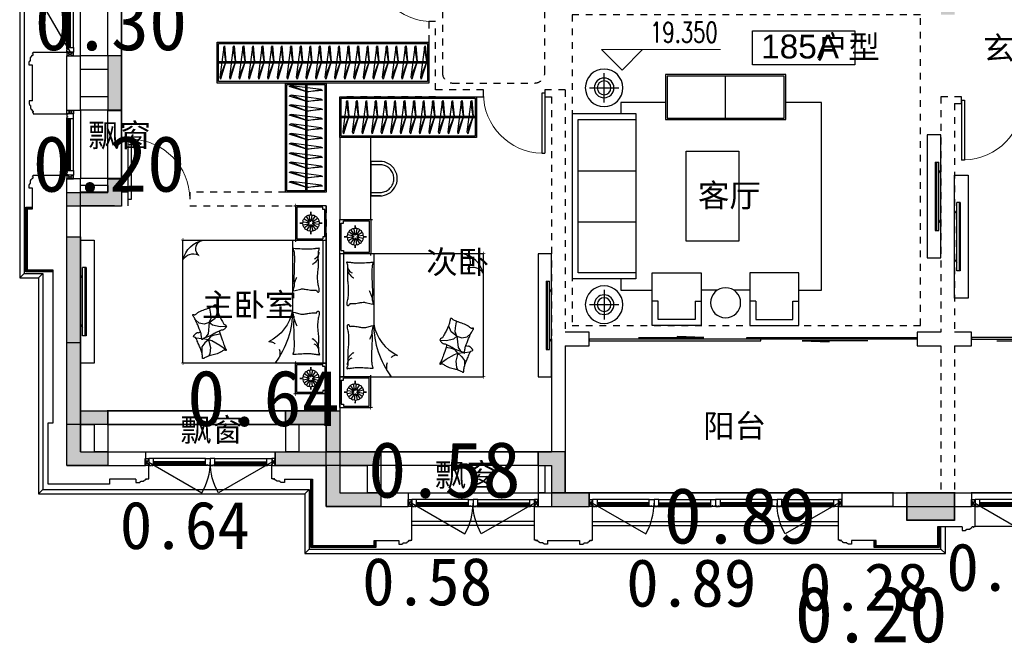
# Model space of a CAD drawing. Header units: millimetres. Extents: x 296296 to 297283, y 219875 to 220035.
# Tile 218 of 256: x 297155 to 297170, y 220001 to 220010. Entities that reach past the tile are written whole.
import ezdxf

# ---------------------------------------------------------------- set-up
doc = ezdxf.new("R2010")
doc.units = ezdxf.units.MM
for name, pattern in [('185洋房-边套（报建版）-旧规$0$DASH', [0.35, 0.25, -0.1]), ('185洋房-边套（报建版）-旧规$0$洋房户型$0$_DASH', [0.6, 0.4, -0.2]), ('185洋房-边套（报建版）-旧规$0$洋房户型$0$CONTINOUS', [0]), ('185洋房-边套（报建版）-旧规$0$洋房户型$0$XU-140-SF-N1$0$DASH', [0.35, 0.25, -0.1]), ('CONTINOUS', [0])]:
    doc.linetypes.add(name, pattern=pattern)
doc.layers.add('$面积结果', color=7, linetype='Continuous')
for name, color, linetype, lineweight in [('A-注-房间名称.....ANNO-ROOM', 251, 'Continuous', 0), ('A-注-标高.........ANNO-HIGH', 251, 'Continuous', 0), ('面校面积', 1, 'CONTINOUS', 0), ('面积-基底-基底-1', 11, 'Continuous', 0)]:
    doc.layers.add(name, color=color, linetype=linetype, lineweight=lineweight)
doc.styles.add('_TCH_DIM', font='SIMPLEX', dxfattribs={"bigfont": 'GBCBIG'})
doc.styles.add('dw', font='simhei.ttf')
doc.styles.get("Standard").update_dxf_attribs({"font": 'arial.ttf'})

# ---------------------------------------------------------------- blocks, each defined once
blk = doc.blocks.new('wy53eu64i765i57i78i')
for points in [[(950475, 185258), (950675, 185258), (950675, 186058), (950475, 186058)], [(949875, 183858), (949875, 184058), (950475, 184058), (950475, 184258), (950675, 184258), (950675, 183858)], [(950075, 181858), (950075, 180858), (950475, 180858), (950475, 180658), (949875, 180658), (949875, 181858)], [(953675, 180058), (954475, 180058), (954475, 180258), (953875, 180258), (953875, 180858), (953075, 180858), (953075, 180658), (953675, 180658)], [(956775, 180258), (956775, 180058), (956975, 180058), (956975, 179458), (957525, 179458), (957525, 179658), (957175, 179658), (957175, 180258)]]:
    blk.add_hatch(color=253).paths.add_polyline_path(points)
blk.add_hatch(color=253).paths.add_polyline_path([(962175, 179658), (962175, 179258), (962875, 179258), (962875, 179658)], flags=0)
at = {"color": 253}
for points in [[(950475, 185258), (950675, 185258), (950675, 186058), (950475, 186058)], [(949875, 183858), (949875, 184058), (950475, 184058), (950475, 184258), (950675, 184258), (950675, 183858)], [(950075, 181858), (950075, 180858), (950475, 180858), (950475, 180658), (949875, 180658), (949875, 181858)], [(954475, 180258), (954475, 180058), (953675, 180058), (953675, 180658), (953075, 180658), (953075, 180858), (953875, 180858), (953875, 180258), (954475, 180258)], [(956775, 180258), (956775, 180058), (956975, 180058), (956975, 179458), (957525, 179458), (957525, 179658), (957175, 179658), (957175, 180258)], [(962175, 179658), (962175, 179258), (962875, 179258), (962875, 179658), (962175, 179658)]]:
    blk.add_lwpolyline(points, close=True, dxfattribs=at)
blk = doc.blocks.new('sayea5yuteaytuytrauyt')
h = blk.add_hatch()
h.set_pattern_fill('钢筋混凝土', color=253, scale=100)
h.set_pattern_definition([(45, (0, 0), (-176.776695, 176.776695), []), (50, (0, 0), (717.26018, -62.75213), [75, -825]), (355, (0, 0), (-138.75133, 752.19213), [60, -660]), (100.4514, (59.8, -5.2), (578.5094, 689.43954), [63.7402, -701.1421]), (46.1842, (0, 200), (1067.24105, -165.519), [112.5, -1237.5]), (96.6356, (88.9, 186.2), (934.6627, 974.1179), [95.6103, -1051.713]), (351.1842, (0, 200), (934.662, 974.1186), [90, -990]), (21, (100, 150), (596.90705, -402.6189), [75, -825]), (326, (100, 150), (243.31533, 725.15005), [60, -660]), (71.4514, (149.74, 116.45), (840.22263, 322.5305), [63.7402, -701.1421]), (37.5, (0, 0), (12.159855, 332.893854), [0, -652, 0, -670, 0, -662.5]), (7.5, (0, 0), (263.06954, 394.41171), [0, -382, 0, -637, 0, -252.5]), (327.5, (-223, 0), (533.822436, -22.55487), [0, -250, 0, -780, 0, -1035]), (317.5, (-323, 0), (583.18617, 100.10498), [0, -325, 0, -518, 0, -735])])
h.paths.add_polyline_path([(1007425, 89058), (1007425, 87258), (1007175, 87258), (1007175, 89058)])
h.paths.add_polyline_path([(1021575, 89058), (1021575, 87258), (1021325, 87258), (1021325, 89058)])
h.paths.add_polyline_path([(989375, 89058), (989375, 87258), (989125, 87258), (989125, 89058)])
h.paths.add_polyline_path([(1039625, 89058), (1039625, 87258), (1039375, 87258), (1039375, 89058)])
h.paths.add_polyline_path([(1014475, 87858), (1014475, 84858), (1014275, 84858), (1014275, 87858)])
h.paths.add_polyline_path([(1044575, 92958), (1044575, 91158), (1044375, 91158), (1044375, 92758), (1044075, 92758), (1044075, 92958)])
h.paths.add_polyline_path([(984375, 92758), (984375, 91158), (984175, 91158), (984175, 92958), (984675, 92958), (984675, 92758)])
h.paths.add_polyline_path([(1027975, 92758), (1027975, 91258), (1027775, 91258), (1027775, 92958), (1028325, 92958), (1028325, 92758)])
h.paths.add_polyline_path([(1000975, 92958), (1000975, 91258), (1000775, 91258), (1000775, 92758), (1000425, 92758), (1000425, 92958)])
h.paths.add_polyline_path([(1033175, 92958), (1033175, 91258), (1032975, 91258), (1032975, 92758), (1032625, 92758), (1032625, 92958)])
h.paths.add_polyline_path([(995775, 92758), (995775, 91258), (995575, 91258), (995575, 92958), (996125, 92958), (996125, 92758)])
h.paths.add_polyline_path([(1014875, 80258), (1014875, 80058), (1014275, 80058), (1014275, 81858), (1014475, 81858), (1014475, 80258)])
h.paths.add_polyline_path([(1046675, 92358), (1046675, 90658), (1046475, 90658), (1046475, 92158), (1046025, 92158), (1046025, 92358)])
h.paths.add_polyline_path([(982275, 92158), (982275, 90658), (982075, 90658), (982075, 92358), (982725, 92358), (982725, 92158)])
h.paths.add_polyline_path([(1042875, 80058), (1042875, 79458), (1042075, 79458), (1042075, 79658), (1042675, 79658), (1042675, 80258), (1043625, 80258), (1043625, 80058)])
h.paths.add_polyline_path([(1010675, 80058), (1010675, 79458), (1009875, 79458), (1009875, 79658), (1010475, 79658), (1010475, 80258), (1011425, 80258), (1011425, 80058)])
h.paths.add_polyline_path([(1018875, 79658), (1018875, 79458), (1018075, 79458), (1018075, 80058), (1017325, 80058), (1017325, 80258), (1018275, 80258), (1018275, 79658)])
h.paths.add_polyline_path([(986675, 79658), (986675, 79458), (985875, 79458), (985875, 80058), (985125, 80058), (985125, 80258), (986075, 80258), (986075, 79658)])
h.paths.add_polyline_path([(1016575, 92758), (1016575, 91158), (1016375, 91158), (1016375, 92158), (1016075, 92158), (1016075, 92358), (1016375, 92358), (1016375, 92958), (1016875, 92958), (1016875, 92758)])
h.paths.add_polyline_path([(1012375, 92158), (1012375, 91158), (1012175, 91158), (1012175, 92758), (1011875, 92758), (1011875, 92958), (1012375, 92958), (1012375, 92358), (1012675, 92358), (1012675, 92158)])
h.paths.add_polyline_path([(1031700, 87258), (1031700, 86658), (1029250, 86658), (1029250, 87258), (1029450, 87258), (1029450, 86858), (1031500, 86858), (1031500, 87258)])
h.paths.add_polyline_path([(999500, 87258), (999500, 86658), (997050, 86658), (997050, 87258), (997250, 87258), (997250, 86858), (999300, 86858), (999300, 87258)])
h.paths.add_polyline_path([(1029450, 89158), (1029450, 88743), (1029250, 88743), (1029250, 89358), (1031700, 89358), (1031700, 88743), (1031500, 88743), (1031500, 89158)])
h.paths.add_polyline_path([(999500, 89358), (999500, 88743), (999300, 88743), (999300, 89158), (997250, 89158), (997250, 88743), (997050, 88743), (997050, 89358)])
h.paths.add_polyline_path([(1026175, 92958), (1026175, 90058), (1025975, 90058), (1025975, 92758), (1025575, 92758), (1025575, 92958)])
h.paths.add_polyline_path([(1002775, 92758), (1002775, 90058), (1002575, 90058), (1002575, 92958), (1003175, 92958), (1003175, 92758)])
h.paths.add_polyline_path([(993975, 92958), (993975, 90058), (993775, 90058), (993775, 92758), (993375, 92758), (993375, 92958)])
h.paths.add_polyline_path([(1034975, 92758), (1034975, 90058), (1034775, 90058), (1034775, 92958), (1035375, 92958), (1035375, 92758)])
h.paths.add_polyline_path([(1046675, 83408), (1046675, 80058), (1046075, 80058), (1046075, 80258), (1046475, 80258), (1046475, 83408)])
h.paths.add_polyline_path([(982675, 80258), (982675, 80058), (982075, 80058), (982075, 83408), (982275, 83408), (982275, 80258)])
h.paths.add_polyline_path([(1001675, 89358), (1001675, 86658), (1001475, 86658), (1001475, 89158), (1000775, 89158), (1000775, 89358)])
h.paths.add_polyline_path([(1027275, 89158), (1027275, 86658), (1027075, 86658), (1027075, 89358), (1027975, 89358), (1027975, 89158)])
h.paths.add_polyline_path([(995075, 89158), (995075, 86658), (994875, 86658), (994875, 89358), (995775, 89358), (995775, 89158)])
h.paths.add_polyline_path([(1033875, 89358), (1033875, 86658), (1033675, 86658), (1033675, 89158), (1032975, 89158), (1032975, 89358)])
h.paths.add_polyline_path([(989375, 92958), (989375, 92158), (988975, 92158), (988975, 92958)])
h.paths.add_polyline_path([(1007575, 92958), (1007575, 92158), (1007175, 92158), (1007175, 92958)])
h.paths.add_polyline_path([(995075, 79658), (995075, 79258), (994375, 79258), (994375, 79658)])
h.paths.add_polyline_path([(1002175, 79658), (1002175, 79258), (1001475, 79258), (1001475, 79658)])
h.paths.add_polyline_path([(1027275, 79658), (1027275, 79258), (1026575, 79258), (1026575, 79658)])
h.paths.add_polyline_path([(1034375, 79658), (1034375, 79258), (1033675, 79258), (1033675, 79658)])
h.paths.add_polyline_path([(1039775, 92958), (1039775, 92158), (1039375, 92158), (1039375, 92958)])
h.paths.add_polyline_path([(1021575, 92958), (1021575, 92158), (1021175, 92158), (1021175, 92958)])
at = {"color": 253}
for points in [[(982675, 80258), (982675, 80058), (982075, 80058), (982075, 83408), (982275, 83408), (982275, 80258), (982675, 80258)], [(986675, 79658), (986675, 79458), (985875, 79458), (985875, 80058), (985125, 80058), (985125, 80258), (986075, 80258), (986075, 79658), (986675, 79658)], [(995075, 79658), (995075, 79258), (994375, 79258), (994375, 79658), (995075, 79658)]]:
    blk.add_lwpolyline(points, close=True, dxfattribs=at)
blk = doc.blocks.new('4uyh5uj6kj67j75rykjtuk7tsik76ykj')
at = {"color": 253}
blk.add_lwpolyline([(817114, 428424), (818614, 428424), (818614, 427924), (817114, 427924)], close=True, dxfattribs=at)
for s, height, p in [('185A', 350, (817242, 428018)), ('户型', 337.6, (818059, 428018)), ('玄关', 337.6, (820494, 428000)), ('飘窗', 337.6, (807388, 426726)), ('客厅', 337.6, (816318, 425844)), ('次卧', 337.6, (812338, 424869)), ('主卧室', 337.6, (809055, 424241)), ('飘窗', 337.6, (808736, 422413)), ('阳台', 337.6, (816394, 422470)), ('飘窗', 337.6, (812463, 421753))]:
    blk.add_text(s, height=height, dxfattribs=at).set_placement(p)
blk = doc.blocks.new('185洋房-边套（报建版）-旧规$0$洋房户型$0$11A$C643C1FD2')
at = {"color": 253}
for points in [[(28, 343, -0.263368), (0, 361, -0.494818), (9, 380, -0.049225), (27, 382, -0.036831), (51, 380, -0.031893), (89, 372, 0.035782), (122, 365, 0.032941), (212, 359, 0.026564), (323, 365, 0.017905), (361, 370, -0.033397), (381, 373, -0.03204), (418, 372, 0.018442), (482, 369, 0.010837), (547, 370, 0.014624), (595, 373, 0.111249), (618, 380, -0.153708), (635, 384, -0.076444), (642, 382, -0.215512), (644, 380, -0.585858), (641, 377, 0.363489), (636, 375, 0.191716), (636, 363, -0.129675), (638, 346, -0.01735), (635, 330, 0.019326), (633, 315, 0.018818), (626, 246, 0.021828), (625, 187, 0.006204), (627, 153, 0.001963), (633, 46, 0.028341), (637, 10, -0.117014), (636, 1, -0.36606), (635, 0, -0.03973), (621, 3, -0.048309), (608, 8, 0.062981), (597, 12, 0.04058), (574, 16, 0.014345), (507, 18, 0.005484), (381, 17, 0.007153), (285, 14, 0.008762), (243, 12, -0.008153), (197, 9, -0.06251), (140, 13, 0.078669), (94, 15, 0.047825), (72, 10, -0.034494), (41, 3, -0.023571), (16, 0, -0.510228), (15, 1), (22, 31), (43, 114, 0.073041), (45, 133, 0.023305), (39, 194, 0.018299), (35, 217, -0.01097), (28, 255, -0.042281), (25, 290, -0.027201), (28, 343)], [(502, 369, 0.027842), (478, 358, 0.048685), (466, 350, 0.023666), (438, 326, 0.031223), (419, 305, 0.046801), (413, 297, 0.023191), (405, 281)], [(584, 375, 0.088153), (549, 371, 0.088153), (518, 356, 0.077547), (496, 334, 0.077547), (482, 307)], [(118, 16, 0.009729), (146, 25, 0.009729), (173, 35, 0.007971), (194, 44, 0.007971), (216, 54)]]:
    blk.add_lwpolyline(points, format="xyb", dxfattribs=at)
blk = doc.blocks.new('185洋房-边套（报建版）-旧规$0$洋房户型$0$11A$C5A527934')
at = {"color": 253}
for p, q in [((123, 492), (194, 399)), ((469, 493), (467, 400)), ((194, 399), (262, 281)), ((329, 269), (347, 321)), ((347, 321), (365, 401)), ((467, 400), (491, 290)), ((491, 290), (531, 243)), ((531, 243), (593, 327)), ((593, 327), (678, 361)), ((678, 361), (700, 358)), ((70, 248), (37, 230)), ((162, 260), (70, 248)), ((278, 232), (162, 260)), ((233, 175), (174, 132)), ((278, 232), (233, 175)), ((262, 281), (278, 232)), ((278, 232), (329, 269)), ((278, 232), (288, 147)), ((319, 194), (308, 186)), ((364, 226), (319, 194)), ((531, 243), (364, 226)), ((531, 243), (503, 169)), ((503, 169), (521, 95)), ((531, 243), (591, 268)), ((591, 268), (653, 265)), ((653, 265), (741, 250)), ((741, 250), (744, 244)), ((174, 132), (91, 132)), ((290, 134), (301, 49)), ((521, 95), (570, 39))]:
    blk.add_line(p, q, dxfattribs=at)
blk.add_lwpolyline([(405, 392, -0.025626), (395, 394, -0.0108), (278, 432, -0.00456), (199, 460, -0.01125), (168, 472, -0.069394), (151, 482, 0.079756), (136, 490, 0.106399), (123, 492, 0.328642), (119, 489, 0.299547), (121, 483, -0.189917), (126, 475, -0.033518), (127, 466, -0.075627), (127, 462, -0.053489), (124, 455, -0.017838), (113, 435, -0.038394), (98, 413, 0.059529), (88, 399, 0.035943), (79, 375, 0.011245), (56, 298, 0.006203), (47, 262, -0.010783), (41, 242, -0.019485), (37, 230, -0.005062), (19, 184, -0.101392), (4, 162, 0.223768), (0, 150, 0.25558), (3, 145, 0.081563), (17, 141, 0.071805), (32, 141, -0.069985), (48, 141, -0.03546), (102, 129, -0.029432), (164, 107, -0.001554), (194, 94, 0.00152), (224, 81, 0.004735), (256, 67, -0.00382), (296, 51, -0.296001), (315, 22, 0.649774), (335, 14, 0.02319), (339, 18, -0.0288), (342, 21, -0.005727), (348, 27, 0.004358), (356, 33, 0.027528), (371, 49, 0.046214), (379, 59, 0.194121), (381, 74, -0.133719), (382, 96, -0.005779), (389, 115, -0.008882)], format="xyb", dxfattribs=at)
blk.add_lwpolyline([(770, 299, 0.101392), (787, 321, -0.223768), (792, 332, -0.25558), (790, 337, -0.081563), (776, 342, -0.071805), (761, 344, 0.069985), (745, 345, 0.03546), (693, 361, 0.029432), (632, 388, 0.001554), (603, 403, -0.00152), (574, 418, -0.004735), (543, 434, 0.00382), (505, 453, 0.296001), (488, 484, 0.265444), (469, 493, -0.02319), (465, 489, 0.0288), (461, 486, 0.005727), (455, 482, -0.004358), (447, 475, -0.027528), (430, 461, -0.046214), (422, 452, -0.194121), (418, 437, 0.133719), (415, 415, 0.011505), (399, 377, 0.008882), (375, 329, 0.012426), (341, 267, -0.033612), (330, 244), (309, 193), (293, 154, 0.224341), (280, 142, -0.722772), (280, 134, -0.103513), (283, 134, 0.053465), (290, 134, 0.030109), (311, 130, -0.031436), (331, 126, -0.05324), (344, 125, 0.05518), (357, 125, 0.056271), (380, 119, 0.0108), (493, 73, 0.00456), (570, 39, 0.01125), (600, 24, 0.069394), (616, 12, -0.079756), (631, 3, -0.106399), (644, 0, -0.328642), (647, 3, -0.299547), (646, 9, 0.189917), (641, 17, 0.033518), (641, 26, 0.075627), (642, 30, 0.053489), (645, 37, 0.017838), (657, 56, 0.038394), (675, 77, -0.059529), (685, 91, -0.035943), (696, 113, -0.011245), (725, 189, -0.006203), (737, 224, 0.010783), (744, 244, 0.019485), (749, 255, 0.005062)], format="xyb", close=True, dxfattribs=at)
blk = doc.blocks.new('185洋房-边套（报建版）-旧规$0$洋房户型$0$11cdx床头灯2.0')
at = {"color": 253}
for p, q in [((0, 122), (0, 165)), ((-122, 0), (-165, 0)), ((-42, 10), (-114, 27)), ((-35, 25), (-95, 69)), ((-22, 37), (-61, 100)), ((-19, 0), (-38, 0)), ((-7, 42), (-18, 116)), ((0, 19), (0, 38)), ((10, 42), (27, 114)), ((19, 0), (38, 0)), ((25, 35), (69, 95)), ((37, 22), (100, 61)), ((42, 7), (116, 18)), ((122, 0), (165, 0)), ((-42, -7), (-116, -18)), ((-37, -22), (-100, -61)), ((-25, -35), (-69, -95)), ((-27, -114), (-10, -42)), ((0, -19), (0, -38)), ((0, -122), (0, -165)), ((19, -114), (7, -42)), ((63, -99), (23, -36)), ((35, -25), (96, -67)), ((42, -10), (114, -26))]:
    blk.add_line(p, q, dxfattribs=at)
for points in [[(0, 165), (0, 122)], [(-165, 0), (-122, 0)], [(165, 0), (122, -2)], [(0, -165), (0, -122)]]:
    blk.add_lwpolyline(points, dxfattribs=at)
for radius in [42.9, 38.2]:
    blk.add_circle((0, 0), radius, dxfattribs=at)
for centre, start, end in [((-82, 3), 142.9809, 212.5445), ((-75, 34), 120.4809, 190.0445), ((-56, 60), 97.9809, 167.5445), ((-28, 77), 75.4809, 145.0445), ((3, 82), 52.9809, 122.5445), ((34, 75), 30.4809, 100.0445), ((60, 56), 7.9809, 77.5445), ((77, 28), 345.4809, 55.0445), ((82, -3), 322.9809, 32.5445), ((-77, -28), 165.4809, 235.0445), ((-60, -56), 187.9809, 257.5445), ((-34, -75), 210.4809, 280.0445), ((-3, -82), 232.9809, 302.5445), ((28, -77), 255.4809, 325.0445), ((56, -60), 277.9809, 347.5445), ((75, -34), 300.4809, 10.0445)]:
    blk.add_arc(centre, 40.1, start, end, dxfattribs=at)
blk = doc.blocks.new('*U1084')
at = {"color": 253}
for p, q in [((-900, 0), (-1350, 0)), ((-1350, 0), (-1350, -450)), ((-1350, 0), (1400, 0)), ((900, 0), (-900, 0)), ((-900, 0), (-900, -2100)), ((-900, -450), (-900, 0)), ((900, -2100), (900, 0)), ((900, -450), (900, 0)), ((900, 0), (1400, 0)), ((1400, 0), (1400, -450)), ((-1330, -50), (-1330, -430)), ((-920, -430), (-920, -50)), ((900, -52), (-900, -52)), ((920, -430), (920, -50)), ((1380, -50), (1380, -430)), ((-1330, -430), (-920, -430)), ((1380, -430), (920, -430)), ((-1350, -450), (-900, -450)), ((1400, -450), (900, -450)), ((-900, -2100), (900, -2100))]:
    blk.add_line(p, q, dxfattribs=at)
at = {"color": 253, "linetype": '185洋房-边套（报建版）-旧规$0$洋房户型$0$CONTINOUS', "ltscale": 2.5}
blk.add_line((900, -494), (-130, -494), dxfattribs=at)
at = {"color": 253}
for points in [[(-1300, -20), (-1300, -50), (-1330, -50)], [(-950, -20), (-1300, -20)], [(-950, -20), (-950, -50), (-920, -50)], [(950, -20), (950, -50), (920, -50)], [(950, -20), (1350, -20)], [(1350, -20), (1350, -50), (1380, -50)]]:
    blk.add_lwpolyline(points, dxfattribs=at)
for points in [[(-1350, -333, 0, 18, 0), (-1350, -479, 10, 10, 0)], [(-900, -350, 0, 10, 0), (-900, -478, 10, 10, 0)], [(900, -350, 0, 10, 0), (900, -478, 10, 10, 0)], [(1400, -333, 0, 18, 0), (1400, -479, 10, 10, 0)], [(-1381, -450, 10, 0, 0), (-1203, -450, 10, 10, 0)], [(-873, -450, 18, 0, 0), (-1032, -450, 10, 10, 0)], [(873, -450, 18, 0, 0), (1032, -450, 10, 10, 0)], [(1431, -450, 10, 0, 0), (1253, -450, 10, 10, 0)], [(668, -1859, 10, 0, 0.374242), (834, -1895, 10, 10, -2.21586)], [(686, -1864, 10, 0, -0.177019), (693, -1996, 10, 10, 2.21586)], [(-900, -2005, 0, 10, 0), (-900, -2130, 10, 10, 0)], [(900, -1959, 0, 10, 0), (900, -2130, 10, 10, 0)], [(-658, -2100, 0, 10, 0), (-930, -2100, 10, 10, 0)], [(775, -2100, 0, 10, 0), (930, -2100, 10, 10, 0)]]:
    blk.add_lwpolyline(points, format="xyseb", dxfattribs=at)
at = {"color": 253, "linetype": '185洋房-边套（报建版）-旧规$0$洋房户型$0$CONTINOUS', "ltscale": 2.5}
for centre, radius, start, end in [((-129, -1776), 1282, 90.0349, 126.977), ((-11, -1125), 642, 100.6846, 154.0789), ((516, -1721), 392, 284.3566, 348.6983), ((774, -1782), 130, 228.545, 346.4387), ((519, -1945), 181, 301.1833, 22.2062)]:
    blk.add_arc(centre, radius, start, end, dxfattribs=at)
at = {"color": 253, "linetype": '185洋房-边套（报建版）-旧规$0$洋房户型$0$XU-140-SF-N1$0$DASH', "ltscale": 2.5}
blk.add_arc((-758, -855), 176, 5.1884, 143.8787, dxfattribs=at)
at = {"color": 253, "xscale": -1}
for name, p in [('185洋房-边套（报建版）-旧规$0$洋房户型$0$11cdx床头灯2.0', (-1125, -225)), ('185洋房-边套（报建版）-旧规$0$洋房户型$0$11A$C643C1FD2', (-140, -486))]:
    blk.add_blockref(name, p, dxfattribs=at)
at = {"color": 253}
for name, p in [('185洋房-边套（报建版）-旧规$0$洋房户型$0$11A$C643C1FD2', (140, -486)), ('185洋房-边套（报建版）-旧规$0$洋房户型$0$11cdx床头灯2.0', (1150, -225)), ('185洋房-边套（报建版）-旧规$0$洋房户型$0$11A$C5A527934', (-836, -1956))]:
    blk.add_blockref(name, p, dxfattribs=at)
blk = doc.blocks.new('185洋房-边套（报建版）-旧规$0$洋房户型$0$11A$C17570B11')
at = {"color": 253}
for p, q in [((0, 0), (-211, -33)), ((0, 0), (229, -90)), ((-211, -33), (-230, -20)), ((-211, -33), (229, -90)), ((229, -90), (259, -79))]:
    blk.add_line(p, q, dxfattribs=at)
blk.add_lwpolyline([(-230, -20), (0, 0), (259, -79)], dxfattribs=at)
blk = doc.blocks.new('*U1090')
at = {"color": 253}
for points in [[(50, 0), (2050, 0), (2050, -600), (50, -600)], [(70, -20), (2030, -20), (2030, -580), (70, -580)]]:
    blk.add_lwpolyline(points, close=True, dxfattribs=at)
for points in [[(70, -285), (2030, -285)], [(70, -305), (2030, -305)]]:
    blk.add_lwpolyline(points, dxfattribs=at)
at = {"color": 253, "rotation": 270}
for p in [(180, -285), (320, -285), (460, -285), (600, -285), (740, -285), (880, -285), (1020, -285), (1160, -285), (1300, -285), (1440, -285), (1580, -285), (1720, -285), (1860, -285), (2000, -285)]:
    blk.add_blockref('185洋房-边套（报建版）-旧规$0$洋房户型$0$11A$C17570B11', p, dxfattribs=at)
blk = doc.blocks.new('185洋房-边套（报建版）-旧规$0$洋房户型$0$11Sofa_1_ICDA')
at = {"color": 253}
for p, q in [((-850, 1100), (-850, -1100)), ((0, 1100), (-850, 1100)), ((0, 1100), (0, -1100)), ((-80, 1020), (-850, 1020)), ((-80, -1020), (-80, 1020)), ((-80, 340), (-850, 340)), ((-80, -340), (-850, -340)), ((-850, -1020), (-80, -1020)), ((-850, -1100), (0, -1100))]:
    blk.add_line(p, q, dxfattribs=at)
blk = doc.blocks.new('185洋房-边套（报建版）-旧规$0$洋房户型$0$11Sofa_4_ICDA')
at = {"color": 253}
for p, q in [((80, 325), (0, 325)), ((80, 325), (25, 325)), ((571, 325), (625, 325)), ((571, 325), (651, 325))]:
    blk.add_line(p, q, dxfattribs=at)
for points in [[(651, 0), (651, 700), (0, 700), (0, 0), (651, 0), (651, 325)], [(80, 325), (80, 80), (571, 80), (571, 325)], [(80, 325), (80, 80), (571, 80), (571, 325)]]:
    blk.add_lwpolyline(points, dxfattribs=at)
blk = doc.blocks.new('185洋房-边套（报建版）-旧规$0$洋房户型$0$11Sofa_5_ICDA')
at = {"color": 253}
for points in [[(0, 0), (1600, 0), (1600, -600), (0, -600)], [(20, -20), (1580, -20), (1580, -580), (20, -580)]]:
    blk.add_lwpolyline(points, close=True, dxfattribs=at)
blk.add_lwpolyline([(800, -580), (800, -20)], dxfattribs=at)
blk = doc.blocks.new('*U1095')
at = {"color": 253}
for p, q in [((-425, 1246), (-425, 1639)), ((-229, 1443), (-621, 1443)), ((-2367, -1249), (-2149, -1249)), ((-1937, -1249), (-1718, -1249)), ((-425, -1246), (-425, -1639)), ((-229, -1443), (-621, -1443))]:
    blk.add_line(p, q, dxfattribs=at)
for points in [[(-3018, -1249), (-3318, -1249), (-3318, 1249), (-2843, 1249)], [(-1243, 1249), (-650, 1249), (-650, 1100)], [(-650, -1100), (-650, -1249), (-1067, -1249)]]:
    blk.add_lwpolyline(points, dxfattribs=at)
blk.add_lwpolyline([(-1519, -600), (-1519, 600), (-2219, 600), (-2219, -600)], close=True, dxfattribs=at)
for centre, radius in [((-425, 1443), 250), ((-425, 1443), 131), ((-425, 1443), 91.6), ((-2043, -1418), 200), ((-425, -1443), 250), ((-425, -1443), 131), ((-425, -1443), 91.6)]:
    blk.add_circle(centre, radius, dxfattribs=at)
for name, p in [('185洋房-边套（报建版）-旧规$0$洋房户型$0$11Sofa_5_ICDA', (-2843, 1620)), ('185洋房-边套（报建版）-旧规$0$洋房户型$0$11Sofa_1_ICDA', (0, 0)), ('185洋房-边套（报建版）-旧规$0$洋房户型$0$11Sofa_4_ICDA', (-1718, -1720))]:
    blk.add_blockref(name, p, dxfattribs=at)
at = {"color": 253, "xscale": -1}
blk.add_blockref('185洋房-边套（报建版）-旧规$0$洋房户型$0$11Sofa_4_ICDA', (-2367, -1720), dxfattribs=at)
blk = doc.blocks.new('*U1133')
at = {"color": 253}
for p, q in [((82, 1227), (31, 1227)), ((31, 1110), (31, 1227)), ((65, 1227), (65, 227)), ((82, 1227), (82, 227)), ((0, 1063), (31, 1110)), ((0, 391), (0, 1063)), ((31, 345), (31, 1110)), ((0, 391), (31, 345)), ((31, 227), (31, 345)), ((82, 227), (31, 227))]:
    blk.add_line(p, q, dxfattribs=at)
blk.add_lwpolyline([(200, -173), (0, -173), (0, 1627), (200, 1627)], close=True, dxfattribs=at)
blk = doc.blocks.new('185洋房-边套（报建版）-旧规$0$洋房户型$0$0627004614060755559669DADA558Desk_7_ICDA')
at = {"color": 253, "linetype": 'ByBlock'}
for p, q in [((136, 454), (0, 454)), ((0, 50), (136, 50))]:
    blk.add_line(p, q, dxfattribs=at)
at = {"color": 253}
blk.add_lwpolyline([(136, 504), (0, 504), (0, 0), (142, 0), (18, 0)], dxfattribs=at)
blk.add_ellipse((137, 252), major_axis=(10, 252), ratio=1, start_param=3.172344, end_param=6.328135, dxfattribs=at)
at = {"color": 253, "linetype": 'ByBlock'}
blk.add_open_spline([(136, 50), (143, 50), (150, 50), (169, 52), (180, 54), (203, 61), (214, 65), (236, 75), (246, 81), (265, 95), (274, 103), (291, 120), (298, 129), (311, 149), (317, 159), (327, 181), (331, 192), (336, 215), (338, 226), (340, 250), (340, 262), (337, 286), (335, 297), (328, 320), (324, 331), (313, 352), (307, 362), (293, 381), (285, 390), (268, 407), (259, 414), (239, 427), (229, 433), (207, 442), (196, 446), (173, 452), (161, 453), (145, 454), (140, 454), (136, 454)], degree=3, knots=[3.172344, 3.172344, 3.172344, 3.172344, 3.276724, 3.276724, 3.452311, 3.452311, 3.627899, 3.627899, 3.803486, 3.803486, 3.979073, 3.979073, 4.154661, 4.154661, 4.330248, 4.330248, 4.505835, 4.505835, 4.681423, 4.681423, 4.85701, 4.85701, 5.032597, 5.032597, 5.208185, 5.208185, 5.383772, 5.383772, 5.559359, 5.559359, 5.734946, 5.734946, 5.910534, 5.910534, 6.086121, 6.086121, 6.261708, 6.261708, 6.328135, 6.328135, 6.328135, 6.328135], dxfattribs=at)
blk = doc.blocks.new('*U1135')
at = {"color": 253}
blk.add_lwpolyline([(1250, -600), (1250, 600), (800, 600), (800, -600), (1250, -600)], dxfattribs=at)
blk.add_blockref('185洋房-边套（报建版）-旧规$0$洋房户型$0$0627004614060755559669DADA558Desk_7_ICDA', (1250, -252), dxfattribs=at)
blk = doc.blocks.new('*U1136')
at = {"color": 253}
for points in [[(50, 0), (1650, 0), (1650, -600), (50, -600)], [(70, -20), (1630, -20), (1630, -580), (70, -580)]]:
    blk.add_lwpolyline(points, close=True, dxfattribs=at)
for points in [[(70, -285), (1630, -285)], [(70, -305), (1630, -305)]]:
    blk.add_lwpolyline(points, dxfattribs=at)
at = {"color": 253, "rotation": 270}
for p in [(180, -285), (320, -285), (460, -285), (600, -285), (740, -285), (880, -285), (1020, -285), (1160, -285), (1300, -285), (1440, -285), (1580, -285)]:
    blk.add_blockref('185洋房-边套（报建版）-旧规$0$洋房户型$0$11A$C17570B11', p, dxfattribs=at)
blk = doc.blocks.new('*U1118')
at = {"color": 253}
for points in [[(1400, 0), (4500, 0), (4500, -600), (1400, -600)], [(1420, -20), (4480, -20), (4480, -580), (1420, -580)]]:
    blk.add_lwpolyline(points, close=True, dxfattribs=at)
for points in [[(1420, -285), (4480, -285)], [(1420, -305), (4480, -305)]]:
    blk.add_lwpolyline(points, dxfattribs=at)
at = {"color": 253, "rotation": 270}
for p in [(1530, -285), (1670, -285), (1810, -285), (1950, -285), (2090, -285), (2230, -285), (2370, -285), (2510, -285), (2650, -285), (2790, -285), (2930, -285), (3070, -285), (3210, -285), (3350, -285), (3490, -285), (3630, -285), (3770, -285), (3910, -285), (4050, -285), (4190, -285), (4330, -285), (4470, -285)]:
    blk.add_blockref('185洋房-边套（报建版）-旧规$0$洋房户型$0$11A$C17570B11', p, dxfattribs=at)
blk = doc.blocks.new('185洋房-边套（报建版）-旧规$0$洋房户型$0$$DorLib2D$00000001')
at = {"color": 253}
for p, q in [((0.45, 0.975), (0.5, 0.975)), ((0.45, 0), (0.45, 0.975)), ((0.5, 0), (0.5, 0.975)), ((0.5, 0), (0.45, 0))]:
    blk.add_line(p, q, dxfattribs=at)
at = {"color": 253, "lineweight": 13}
blk.add_arc((0.475, 0), 0.975, 91.4693, 180, dxfattribs=at)
blk = doc.blocks.new('185洋房-边套（报建版）-旧规$0$洋房户型$0$$DORLIB2D$00000131')
at = {"color": 253, "lineweight": -2}
for p, q in [((0.15, 0.125), (0.2319, 0.1973)), ((0.2319, 0.1973), (0.2319, 0.125)), ((-0.5, 0.125), (-0.5, 0)), ((0.0192, 0.125), (-0.5, 0.125)), ((0.0192, 0), (0.0192, 0.125)), ((0.35, 0.125), (0.15, 0.125)), ((-0.5, 0), (0.0192, 0)), ((-0.024, 0), (0.5, 0)), ((-0.024, -0.125), (-0.024, 0)), ((0.5, 0), (0.5, -0.125)), ((-0.35, -0.125), (-0.15, -0.125)), ((-0.2319, -0.1973), (-0.2319, -0.125)), ((-0.15, -0.125), (-0.2319, -0.1973)), ((0.5, -0.125), (-0.024, -0.125))]:
    blk.add_line(p, q, dxfattribs=at)
blk = doc.blocks.new('185洋房-边套（报建版）-旧规$0$$DorLib2D$00000131')
at = {"color": 253, "linetype": 'Continuous'}
for p, q in [((0.15, 0.125), (0.2319, 0.1973)), ((0.2319, 0.1973), (0.2319, 0.125)), ((-0.5, 0.125), (-0.5, 0)), ((0.0192, 0.125), (-0.5, 0.125)), ((0.0192, 0), (0.0192, 0.125)), ((0.35, 0.125), (0.15, 0.125)), ((-0.5, 0), (0.0192, 0)), ((-0.024, 0), (0.5, 0)), ((-0.024, -0.125), (-0.024, 0)), ((0.5, 0), (0.5, -0.125)), ((-0.35, -0.125), (-0.15, -0.125)), ((-0.2319, -0.1973), (-0.2319, -0.125)), ((-0.15, -0.125), (-0.2319, -0.1973)), ((0.5, -0.125), (-0.024, -0.125))]:
    blk.add_line(p, q, dxfattribs=at)
blk = doc.blocks.new('185洋房-边套（报建版）-旧规')
at = {"color": 253, "linetype": '185洋房-边套（报建版）-旧规$0$DASH'}
for p, q in [((5300, 7000), (5200, 7000)), ((5200, 7000), (5200, 6100)), ((5300, 6000), (5300, 7000)), ((3700, 6100), (3700, 4500)), ((5200, 6100), (3700, 6100)), ((6000, 6000), (5300, 6000)), ((6000, 5900), (6000, 6000)), ((7200, 6000), (6900, 6000)), ((6900, 6000), (6900, 5900)), ((7200, 6000), (7200, 2450)), ((3900, 5900), (3900, 4400)), ((5300, 5900), (3900, 5900)), ((5300, 5900), (6000, 5900)), ((6900, 5900), (7000, 5900)), ((7000, 5900), (7000, 2350)), ((13000, 5900), (12700, 5900)), ((12700, 5900), (12700, 2450)), ((12900, 5800), (13000, 5800)), ((12900, 5800), (12900, 2450)), ((13000, 5800), (13000, 5900)), ((800, 4500), (700, 4500)), ((800, 4300), (800, 4500)), ((3700, 4500), (1700, 4500)), ((1700, 4500), (1700, 4300)), ((3900, 4400), (3900, 1200)), ((600, 4300), (800, 4300)), ((1700, 4300), (3700, 4300)), ((3700, 4300), (3700, 1300)), ((12700, 2250), (12700, 100)), ((12900, 2250), (12900, 100)), ((12900, 100), (12700, 100))]:
    blk.add_line(p, q, dxfattribs=at)
at = {"color": 253, "linetype": 'Continuous'}
for p, q in [((700, 6500), (100, 6500)), ((100, 6300), (100, 6500)), ((700, 6500), (700, 5700)), ((500, 6300), (100, 6300)), ((500, 6300), (500, 5900)), ((500, 5900), (100, 5900)), ((100, 5700), (100, 5900)), ((700, 5700), (100, 5700)), ((700, 4700), (100, 4700)), ((100, 4600), (100, 4700)), ((700, 4700), (700, 4500)), ((500, 4600), (100, 4600)), ((500, 4500), (100, 4500)), ((100, 4300), (100, 4500)), ((500, 4600), (500, 4500)), ((600, 4300), (100, 4300)), ((7000, 2350), (7000, 700)), ((7550, 2450), (7200, 2450)), ((7550, 2250), (7550, 2450)), ((12700, 2450), (12350, 2450)), ((12350, 2450), (12350, 2250)), ((13150, 2450), (12900, 2450)), ((13150, 2250), (13150, 2450)), ((7200, 2250), (7200, 600)), ((7200, 2250), (7550, 2250)), ((12350, 2250), (12700, 2250)), ((12900, 2250), (13150, 2250)), ((100, 1300), (500, 1300)), ((100, 1300), (100, 1100)), ((500, 1300), (500, 700)), ((3100, 1300), (3100, 700)), ((3100, 1300), (3700, 1300)), ((3900, 1200), (3900, 700)), ((100, 1100), (300, 1100)), ((300, 1100), (300, 700)), ((3300, 1100), (3300, 700)), ((3300, 1100), (3700, 1100)), ((3700, 1100), (3700, 700)), ((500, 700), (300, 700)), ((3300, 700), (3100, 700)), ((3900, 700), (3700, 700)), ((3900, 700), (4500, 700)), ((3900, 700), (3900, 500)), ((4500, 700), (4500, 100)), ((6800, 700), (6800, 100)), ((6800, 700), (7000, 700)), ((7200, 600), (7200, 100)), ((3900, 500), (4300, 500)), ((4300, 500), (4300, 100)), ((6900, 500), (6900, 100)), ((6900, 500), (7000, 500)), ((7000, 500), (7000, 100)), ((4500, 100), (4300, 100)), ((6900, 100), (6800, 100)), ((7200, 100), (7000, 100))]:
    blk.add_line(p, q, dxfattribs=at)
at = {"color": 253, "linetype": '185洋房-边套（报建版）-旧规$0$洋房户型$0$_DASH', "ltscale": 0.5}
blk.add_lwpolyline([(6900, 6250), (6900, 8350, 0.414214), (6750, 8500), (5550, 8500, 0.414214), (5400, 8350), (5400, 6250, 0.414214), (5550, 6100), (6750, 6100, 0.414214)], format="xyb", close=True, dxfattribs=at)
at = {"color": 253}
for points in [[(700, 8000), (700, 6500)], [(700, 5700), (700, 4700)], [(500, 1300), (3100, 1300)], [(4500, 700), (6800, 700)]]:
    blk.add_lwpolyline(points, dxfattribs=at)
at = {"color": 253, "linetype": '185洋房-边套（报建版）-旧规$0$洋房户型$0$_DASH', "ltscale": 0.5}
blk.add_lwpolyline([(12400, 7100), (7300, 7100), (7300, 2550), (12400, 2550)], close=True, dxfattribs=at)
at = {"color": 253, "yscale": -900}
for p, xscale, zscale, rotation in [((5250, 7450), -900, 100, 270), ((13450, 5850), -900, 100, 3.7393234e-09), ((1250, 4400), 900, 200, 180.0000000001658)]:
    blk.add_blockref('185洋房-边套（报建版）-旧规$0$洋房户型$0$$DorLib2D$00000001', p, dxfattribs=dict(at, xscale=xscale, zscale=zscale, rotation=rotation))
at = {"color": 253}
for name, p in [('*U1118', (700, 6700)), ('*U1090', (3850, 5900)), ('*U1133', (12900, 3123)), ('*U1133', (100, 2173))]:
    blk.add_blockref(name, p, dxfattribs=at)
for name, p, xscale, yscale, zscale in [('*U1095', (7300, 4442), -1.1, 1.1, 1.1), ('185洋房-边套（报建版）-旧规$0$洋房户型$0$$DorLib2D$00000001', (6450, 5950), 900, -900, 100), ('185洋房-边套（报建版）-旧规$0$$DorLib2D$00000131', (9950, 2350), -4800, 200, 200), ('185洋房-边套（报建版）-旧规$0$洋房户型$0$$DORLIB2D$00000131', (14375, 2350), 2450, 200, 200)]:
    blk.add_blockref(name, p, dxfattribs=dict(at, xscale=xscale, yscale=yscale, zscale=zscale))
for name, p, rotation in [('*U1136', (3700, 6150), 270), ('*U1084', (3900, 2700), 90)]:
    blk.add_blockref(name, p, dxfattribs=dict(at, rotation=rotation))
at = {"color": 253, "xscale": -1}
for p in [(12700, 3715), (7000, 1973)]:
    blk.add_blockref('*U1133', p, dxfattribs=at)
at = {"color": 253, "extrusion": (0, 0, -1), "xscale": -1, "zscale": -1, "rotation": 359.9998733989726}
blk.add_blockref('*U1135', (-3100, 4700), dxfattribs=at)
at = {"color": 253, "xscale": -1, "rotation": 270}
blk.add_blockref('*U1084', (3700, 2900), dxfattribs=at)
blk = doc.blocks.new('*U1408')
at = {"color": 253}
for points in [[(29633, 9050), (29633, 9000), (29683, 9000), (29683, 9003), (29690, 9003), (29690, 9006), (29693, 9006, 0.414214), (29700, 9013), (29700, 9016), (29707, 9016), (29707, 9019), (29748, 9019), (29748, 9024), (29758, 9024), (29758, 9034), (29763, 9034, 0.403991), (29783, 9055), (29793, 9055), (29793, 9052, 1), (29803, 9052), (29803, 9055), (29823, 9055), (29823, 9350)], [(30913, 9050), (30913, 9000), (30863, 9000), (30863, 9003), (30856, 9003), (30856, 9006), (30853, 9006, -0.414214), (30846, 9013), (30846, 9016), (30839, 9016), (30839, 9019), (30798, 9019), (30798, 9024), (30788, 9024), (30788, 9034), (30783, 9034, -0.403991), (30763, 9055), (30753, 9055), (30753, 9052, -1), (30743, 9052), (30743, 9055), (30723, 9055), (30723, 9350)]]:
    blk.add_lwpolyline(points, format="xyb", dxfattribs=at)
blk.add_lwpolyline([(30723, 9055), (29823, 9055)], dxfattribs=at)
blk = doc.blocks.new('*U1410')
at = {"color": 253}
for points in [[(7970, 815), (7970, 900), (7900, 900), (7900, 820), (7905, 820), (7905, 800), (7940, 800), (7940, 810), (7950, 810), (7950, 800), (7960, 800)], [(8730, 815), (8730, 900), (8800, 900), (8800, 820), (8795, 820), (8795, 800), (8760, 800), (8760, 810), (8750, 810), (8750, 800), (8740, 800)]]:
    blk.add_lwpolyline(points, close=True, dxfattribs=at)
for points in [[(7970, 900), (8730, 900)], [(7960, 800), (8740, 800)], [(7970, 855), (8730, 855)], [(7970, 845), (8730, 845)], [(7970, 835), (8730, 835)], [(7970, 815), (8730, 815)]]:
    blk.add_lwpolyline(points, dxfattribs=at)
blk = doc.blocks.new('185洋房外包（7F）-边-报建版$0$seyesryhertyheryetrye')
at = {"color": 253}
blk.add_lwpolyline([(22073, 23950), (22023, 23950), (22023, 23850), (22073, 23850)], close=True, dxfattribs=at)
for points in [[(22023, 23850), (22073, 23947)], [(22023, 23947), (22073, 23850)]]:
    blk.add_lwpolyline(points, dxfattribs=at)
blk = doc.blocks.new('*U1413')
at = {"color": 253}
for points in [[(7970, 815), (7970, 900), (7900, 900), (7900, 820), (7905, 820), (7905, 800), (7940, 800), (7940, 810), (7950, 810), (7950, 800), (7960, 800)], [(8530, 815), (8530, 900), (8600, 900), (8600, 820), (8595, 820), (8595, 800), (8560, 800), (8560, 810), (8550, 810), (8550, 800), (8540, 800)]]:
    blk.add_lwpolyline(points, close=True, dxfattribs=at)
for points in [[(7970, 900), (8530, 900)], [(7960, 800), (8540, 800)], [(7970, 855), (8530, 855)], [(7970, 845), (8530, 845)], [(7970, 835), (8530, 835)], [(7970, 815), (8530, 815)]]:
    blk.add_lwpolyline(points, dxfattribs=at)
blk = doc.blocks.new('*U1415')
at = {"color": 253}
for points in [[(2265, 434), (2165, 434), (2165, 1384), (3165, 1384)], [(2265, 439), (2170, 439), (2170, 1379), (3165, 1379)], [(2265, 442), (2172, 442), (2172, 1377), (3165, 1377)], [(2265, 454), (2185, 454), (2185, 1364), (3165, 1364)], [(2265, 459), (2190, 459), (2190, 1359), (3165, 1359)]]:
    blk.add_lwpolyline(points, dxfattribs=at)
blk = doc.blocks.new('*U1417')
at = {"color": 253}
for points in [[(2465, 434), (2165, 434), (2165, 1384), (2265, 1384)], [(2465, 439), (2170, 439), (2170, 1379), (2265, 1379)], [(2465, 442), (2172, 442), (2172, 1377), (2265, 1377)], [(2465, 454), (2185, 454), (2185, 1364), (2265, 1364)], [(2465, 459), (2190, 459), (2190, 1359), (2265, 1359)]]:
    blk.add_lwpolyline(points, dxfattribs=at)
blk = doc.blocks.new('*U1418')
at = {"color": 253}
for points in [[(2565, 434), (2165, 434), (2165, 1384), (2265, 1384)], [(2565, 439), (2170, 439), (2170, 1379), (2265, 1379)], [(2565, 442), (2172, 442), (2172, 1377), (2265, 1377)], [(2565, 454), (2185, 454), (2185, 1364), (2265, 1364)], [(2565, 459), (2190, 459), (2190, 1359), (2265, 1359)]]:
    blk.add_lwpolyline(points, dxfattribs=at)
blk = doc.blocks.new('*U1421')
at = {"color": 253}
blk.add_lwpolyline([(0, 10), (0, -40), (50, -40), (50, -37), (57, -37), (57, -34), (60, -34, 0.414214), (67, -27), (67, -24), (74, -24), (74, -21), (115, -21), (115, -16), (125, -16), (125, -6), (130, -6, 0.403991), (150, 15), (160, 15), (160, 12, 1), (170, 12), (170, 15), (190, 15), (190, 610)], format="xyb", dxfattribs=at)
blk = doc.blocks.new('*U1423')
at = {"color": 253}
blk.add_lwpolyline([(0, 10), (0, -40), (50, -40), (50, -37), (57, -37), (57, -34), (60, -34, 0.414214), (67, -27), (67, -24), (74, -24), (74, -21), (115, -21), (115, -16), (125, -16), (125, -6), (130, -6, 0.403991), (150, 15), (160, 15), (160, 12, 1), (170, 12), (170, 15), (190, 15), (190, 210)], format="xyb", dxfattribs=at)
blk = doc.blocks.new('*U1424')
at = {"color": 253}
blk.add_lwpolyline([(0, 10), (0, -40), (50, -40), (50, -37), (57, -37), (57, -34), (60, -34, 0.414214), (67, -27), (67, -24), (74, -24), (74, -21), (115, -21), (115, -16), (125, -16), (125, -6), (130, -6, 0.403991), (150, 15), (160, 15), (160, 12, 1), (170, 12), (170, 15), (190, 15), (190, 510)], format="xyb", dxfattribs=at)
blk = doc.blocks.new('185洋房外包（7F）-边-报建版')
at = {"color": 253, "linetype": 'Continuous'}
for p, q in [((16523, 16150), (16523, 16950)), ((16523, 16950), (16723, 16950)), ((16723, 16150), (16723, 16950)), ((16523, 16150), (16723, 16150)), ((16523, 10950), (16523, 15150)), ((16523, 15150), (16723, 15150)), ((16723, 11150), (16723, 15150)), ((16723, 11150), (17673, 11150)), ((17673, 11150), (17673, 10950)), ((19573, 11150), (20523, 11150)), ((19573, 11150), (19573, 10950)), ((20523, 11150), (20523, 10550)), ((16523, 10950), (17673, 10950)), ((19573, 10950), (20323, 10950)), ((20323, 10950), (20323, 10350)), ((20523, 10550), (21523, 10550)), ((21523, 10550), (21523, 10350)), ((23423, 10550), (24173, 10550)), ((23423, 10550), (23423, 10350)), ((24173, 10550), (24173, 10350)), ((27873, 10550), (29773, 10550)), ((27873, 10550), (27873, 10350)), ((29773, 10550), (29773, 10350)), ((20323, 10350), (21523, 10350)), ((23423, 10350), (24173, 10350)), ((27873, 10350), (29773, 10350))]:
    blk.add_line(p, q, dxfattribs=at)
at = {"color": 253}
for points in [[(32723, 24240), (18308, 24240), (18308, 23665), (16108, 23665), (16108, 21705), (15833, 21705), (15833, 13695), (16108, 13695), (16108, 10535), (20008, 10535), (20008, 9660), (29388, 9660), (29388, 10050)], [(32723, 24175), (18373, 24175), (18373, 23600), (16173, 23600), (16173, 21640), (15898, 21640), (15898, 13760), (16173, 13760), (16173, 10600), (20073, 10600), (20073, 9725), (29323, 9725), (29323, 10050)], [(16723, 16950), (16723, 18450)], [(16023, 16290), (16023, 16810)], [(16723, 16150), (16723, 15150)], [(17533, 10750), (17148, 10750), (17148, 10675), (16248, 10675), (16248, 11575), (16323, 11575), (16323, 13810), (15948, 13810), (15948, 14710), (16023, 14710), (16023, 15010)], [(15898, 13760), (15833, 13695)], [(16173, 13760), (16108, 13695)], [(17673, 11150), (19573, 11150)], [(19713, 10750), (20123, 10750), (20123, 9775), (21023, 9775), (21023, 9850), (21383, 9850)], [(16173, 10600), (16108, 10535)], [(20073, 10600), (20008, 10535)], [(21523, 10550), (23423, 10550)], [(24173, 10550), (27873, 10550)], [(29773, 10550), (30773, 10550)], [(23373, 10130), (21573, 10130)], [(24223, 10130), (27823, 10130)], [(23373, 10070), (21573, 10070)], [(24223, 10070), (27823, 10070)], [(29633, 10050), (29273, 10050), (29273, 9775), (28373, 9775), (28373, 9850), (28013, 9850)], [(23563, 9850), (24033, 9850)], [(20073, 9725), (20008, 9660)], [(29323, 9725), (29388, 9660)]]:
    blk.add_lwpolyline(points, dxfattribs=at)
for points in [[(16573, 17700, 0.131652), (16223, 17606), (16573, 17000)], [(17723, 11000), (18502, 10550, 0.131652), (18623, 11000)], [(19523, 11000), (18743, 10550, -0.131652), (18623, 11000)], [(21573, 10400), (22352, 9950, 0.131652), (22473, 10400)], [(23373, 10400), (22593, 9950, -0.131652), (22473, 10400)], [(24223, 10400), (25002, 9950, 0.131652), (25123, 10400)], [(27823, 10400), (27043, 9950, -0.131652), (26923, 10400)], [(29823, 10400), (30602, 9950, 0.131652), (30723, 10400)]]:
    blk.add_lwpolyline(points, format="xyb", dxfattribs=at)
at = {"color": 253, "xscale": -1, "rotation": 270}
for name, p in [('*U1413', (15723, 9100)), ('*U1424', (16013, 16810)), ('185洋房外包（7F）-边-报建版$0$seyesryhertyheryetrye', (-7327, -5923)), ('*U1410', (15723, 7300)), ('*U1424', (16013, 15010))]:
    blk.add_blockref(name, p, dxfattribs=at)
at = {"color": 253}
for name, p, rotation in [('185洋房外包（7F）-边-报建版$0$seyesryhertyheryetrye', (-7327, 39022), 270), ('*U1424', (16013, 16290), 270), ('185洋房外包（7F）-边-报建版$0$seyesryhertyheryetrye', (-7327, 37222), 270), ('*U1415', (21482, 7585), 90), ('*U1417', (29732, 7585), 90)]:
    blk.add_blockref(name, p, dxfattribs=dict(at, rotation=rotation))
for name, p in [('*U1418', (13758, 13350)), ('*U1410', (10723, 10150)), ('185洋房外包（7F）-边-报建版$0$seyesryhertyheryetrye', (-2500, -12900)), ('*U1423', (17533, 10740)), ('*U1421', (21383, 9840)), ('*U1410', (14573, 9550)), ('185洋房外包（7F）-边-报建版$0$seyesryhertyheryetrye', (1350, -13500)), ('*U1421', (24033, 9840)), ('*U1410', (17223, 9550)), ('*U1410', (19023, 9550)), ('185洋房外包（7F）-边-报建版$0$seyesryhertyheryetrye', (5800, -13500)), ('*U1408', (0, 1000))]:
    blk.add_blockref(name, p, dxfattribs=at)
at = {"color": 253, "xscale": -1}
for name, p in [('185洋房外包（7F）-边-报建版$0$seyesryhertyheryetrye', (39745, -12900)), ('*U1410', (26523, 10150)), ('*U1423', (19713, 10740)), ('185洋房外包（7F）-边-报建版$0$seyesryhertyheryetrye', (43595, -13500)), ('*U1410', (30373, 9550)), ('*U1421', (23563, 9840)), ('185洋房外包（7F）-边-报建版$0$seyesryhertyheryetrye', (46245, -13500)), ('*U1410', (33023, 9550)), ('*U1410', (34823, 9550)), ('*U1421', (28013, 9840)), ('185洋房外包（7F）-边-报建版$0$seyesryhertyheryetrye', (51845, -13500)), ('*U1410', (38623, 9550))]:
    blk.add_blockref(name, p, dxfattribs=at)

msp = doc.modelspace()

# ---------------------------------------------------------------- block references
at = {"xscale": 0.001, "yscale": 0.001, "zscale": 0.001}
for name, p in [('wy53eu64i765i57i78i', (296205.997, 219823.327)), ('sayea5yuteaytuytrauyt', (296173.797, 219923.327)), ('4uyh5uj6kj67j75rykjtuk7tsik76ykj', (296348.797, 219581.327))]:
    msp.add_blockref(name, p, dxfattribs=at)

# ---------------------------------------------------------------- texts
at = {"layer": '$面积结果', "color": 5, "style": 'dw'}
msp.add_text('0.20', height=0.8207, dxfattribs=at).set_placement((297166.533, 220000.797))
at = {"layer": '面校面积', "color": 5, "style": 'dw'}
for s, p in [('0.64', (297156.648, 220002.162)), ('0.20', (297168.753, 220001.55)), ('0.58', (297160.197, 220001.338)), ('0.89', (297164.064, 220001.319)), ('0.28', (297166.592, 220001.259))]:
    msp.add_text(s, height=0.7, dxfattribs=at).set_placement(p)

# ---------------------------------------------------------------- next in the draw order: block references
at = {"xscale": 0.001, "yscale": 0.001, "zscale": 0.001}
msp.add_blockref('185洋房-边套（报建版）-旧规', (297155.972, 220002.886), dxfattribs=at)

# ---------------------------------------------------------------- next in the draw order: linework, layer by layer
at = {"layer": 'A-注-标高.........ANNO-HIGH'}
for p, q in [((297164.004, 220009.176), (297163.704, 220009.476)), ((297163.704, 220009.476), (297165.444, 220009.476)), ((297164.004, 220009.176), (297164.304, 220009.476))]:
    msp.add_line(p, q, dxfattribs=at)
at = {"layer": '面积-基底-基底-1', "color": 5, "const_width": 0.02}
for points in [[(297156.472, 220010.886), (297156.672, 220010.886), (297156.672, 220009.386), (297156.472, 220009.386)], [(297156.472, 220008.586), (297156.672, 220008.586), (297156.672, 220007.586), (297156.472, 220007.586)], [(297159.662, 220003.986), (297156.472, 220003.986), (297156.472, 220004.186), (297159.662, 220004.186)], [(297162.772, 220003.386), (297159.872, 220003.386), (297159.872, 220003.586), (297162.772, 220003.586)], [(297167.972, 220002.786), (297163.522, 220002.786), (297163.522, 220002.986), (297167.972, 220002.986)], [(297168.872, 220002.586), (297168.172, 220002.586), (297168.172, 220002.986), (297168.872, 220002.986)], [(297170.121, 220002.786), (297169.121, 220002.786), (297169.121, 220002.986), (297170.121, 220002.986)]]:
    msp.add_lwpolyline(points, close=True, dxfattribs=at)

# ---------------------------------------------------------------- next in the draw order: block references
at = {"xscale": 0.001, "yscale": 0.001, "zscale": 0.001}
msp.add_blockref('185洋房外包（7F）-边-报建版', (297139.349, 219992.436), dxfattribs=at)

# ---------------------------------------------------------------- next in the draw order: texts
at = {"layer": '$面积结果', "color": 5, "style": 'dw'}
for s, p in [('0.30', (297155.402, 220009.466)), ('0.20', (297155.373, 220007.395)), ('0.64', (297157.635, 220003.963)), ('0.58', (297160.285, 220002.915)), ('0.89', (297164.613, 220002.243))]:
    msp.add_text(s, height=0.8207, dxfattribs=at).set_placement(p)
at = {"layer": 'A-注-房间名称.....ANNO-ROOM', "color": 7, "style": '_TCH_DIM', "width": 0.705882}
msp.add_text('19.350', height=0.2975, dxfattribs=at).set_placement((297164.414, 220009.581))

doc.saveas('drawing.dxf')
